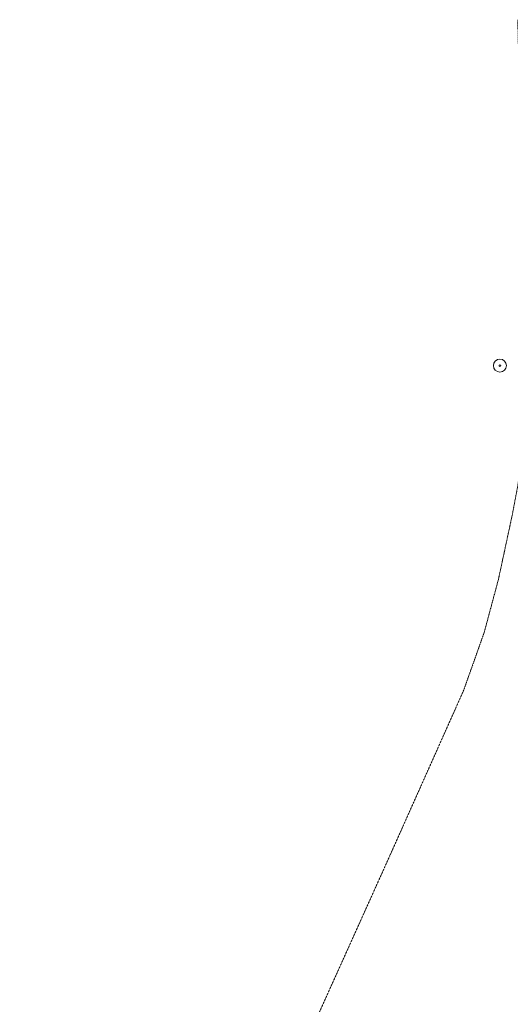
# Model space of a CAD drawing. Extents: x 386237 to 390135, y 96958 to 113752.
# Tile 62 of 116: x 387612 to 388182, y 102694 to 103837. Entities that reach past the tile are written whole.
import ezdxf

# ---------------------------------------------------------------- set-up
doc = ezdxf.new("R2010")
doc.units = 0
doc.header["$MEASUREMENT"] = 0
doc.linetypes.add('Wisdot3', pattern=[0.1875, 0.125, -0.0625])
doc.layers.add('E_MAP_Limits', color=81, linetype='Wisdot3', lineweight=18)
doc.layers.add('E_MAP_PassPoints', color=41, linetype='Continuous', lineweight=18)

# ---------------------------------------------------------------- blocks, each defined once
blk = doc.blocks.new('PP')
at = {"layer": 'E_MAP_PassPoints', "lineweight": 0}
for radius in [7.5, 0.96]:
    blk.add_circle((0, 0), radius, dxfattribs=at)

msp = doc.modelspace()

# ---------------------------------------------------------------- linework, layer by layer
at = {"layer": 'E_MAP_Limits', "lineweight": 0, "flags": 128}
for points in [[(388041.9, 102866.3), (388127.8, 103058.7), (388151.6, 103125.8), (388168, 103186.9), (388184.3, 103262.7), (388190.8, 103297.2), (388197, 103344.1), (388200.3, 103409.3), (388190.6, 103837.3)], [(387611.9, 101911.6), (388041.9, 102866.3)]]:
    msp.add_lwpolyline(points, dxfattribs=at)

# ---------------------------------------------------------------- block references
at = {"layer": 'E_MAP_PassPoints', "lineweight": 0}
msp.add_blockref('PP', (388169.8, 103435.6), dxfattribs=at)
msp.add_blockref('PP', (388169.8, 103435.6), dxfattribs=at)
msp.add_blockref('PP', (388169.8, 103435.6), dxfattribs=at)

doc.saveas('drawing.dxf')
